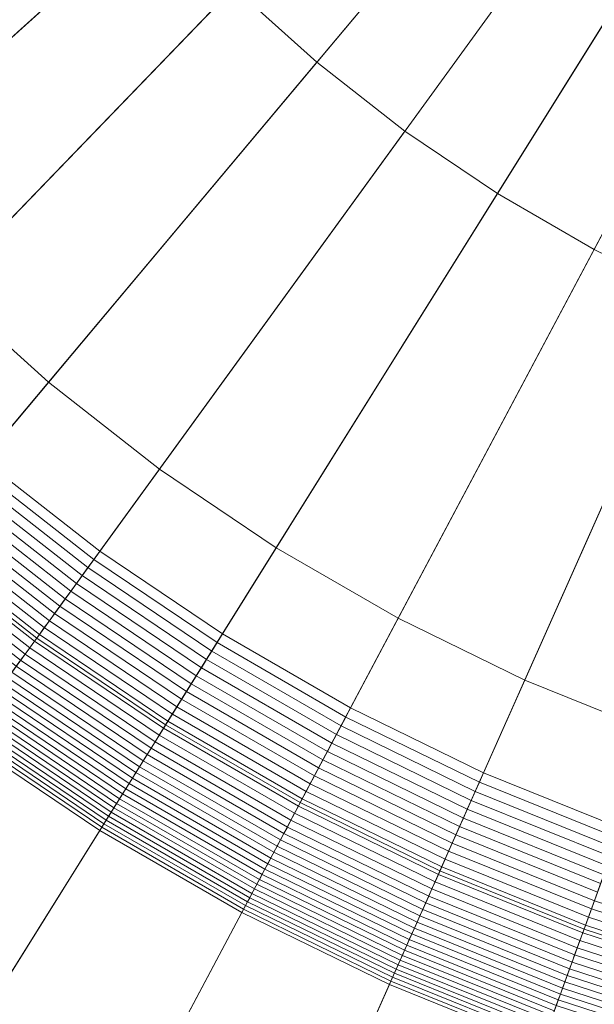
# Model space of a CAD drawing. Header units: millimetres. Extents: x -219 to 220, y -220 to 220.
# Tile 48 of 146: x -19 to -10, y -31 to -17. Entities that reach past the tile are written whole.
import ezdxf

# ---------------------------------------------------------------- set-up
doc = ezdxf.new("R2010")
doc.units = ezdxf.units.MM
doc.layers.add('LUCIDO_1', color=1, linetype='Continuous', lineweight=20, true_color=0xff0000)
doc.layers.add('Nessuna', color=7, linetype='Continuous', lineweight=9)

# ---------------------------------------------------------------- blocks, each defined once
blk = doc.blocks.new('Group-1')
at = {"layer": 'Nessuna', "color": 250, "linetype": 'Continuous', "lineweight": 20, "true_color": 0x444444, "transparency": 33554687}
for points in [[(0.392, -0.041, -69.941), (-27.32, -16.041, -69.941), (-26.137, -17.935, -69.941)], [(0.392, -0.041, -69.941), (-26.137, -17.935, -69.941), (-24.824, -19.742, -69.941)], [(0.392, -0.041, -69.941), (-24.824, -19.742, -69.941), (-23.388, -21.453, -69.941)], [(0.392, -0.041, -69.941), (-23.388, -21.453, -69.941), (-21.837, -23.06, -69.941)], [(0.392, -0.041, -69.941), (-21.837, -23.06, -69.941), (-20.177, -24.555, -69.941)], [(0.392, -0.041, -69.941), (-20.177, -24.555, -69.941), (-18.417, -25.93, -69.941)], [(0.392, -0.041, -69.941), (-18.417, -25.93, -69.941), (-16.565, -27.179, -69.941)], [(0.392, -0.041, -69.941), (-16.565, -27.179, -69.941), (-14.631, -28.295, -69.941)], [(0.392, -0.041, -69.941), (-14.631, -28.295, -69.941), (-12.623, -29.275, -69.941)], [(0.392, -0.041, -69.941), (-12.623, -29.275, -69.941), (-10.552, -30.111, -69.941)], [(0.392, -0.041, -69.941), (-10.552, -30.111, -69.941), (-8.428, -30.801, -69.941)], [(-22.46, -17.895, -77.941), (-23.65, -16.258, -77.941), (-13.701, -9.547, -77.941), (-13.004, -10.507, -77.941)], [(-21.159, -19.446, -77.941), (-22.46, -17.895, -77.941), (-13.004, -10.507, -77.941), (-12.241, -11.416, -77.941)], [(-19.753, -20.902, -77.941), (-21.159, -19.446, -77.941), (-12.241, -11.416, -77.941), (-11.417, -12.27, -77.941)], [(-18.249, -22.256, -77.941), (-19.753, -20.902, -77.941), (-11.417, -12.27, -77.941), (-10.535, -13.064, -77.941)], [(-16.653, -23.503, -77.941), (-18.249, -22.256, -77.941), (-10.535, -13.064, -77.941), (-9.6, -13.794, -77.941)], [(-14.975, -24.635, -77.941), (-16.653, -23.503, -77.941), (-9.6, -13.794, -77.941), (-8.616, -14.458, -77.941)], [(-13.222, -25.647, -77.941), (-14.975, -24.635, -77.941), (-8.616, -14.458, -77.941), (-7.589, -15.051, -77.941)], [(-11.403, -26.534, -77.941), (-13.222, -25.647, -77.941), (-7.589, -15.051, -77.941), (-6.522, -15.571, -77.941)], [(-9.526, -27.292, -77.941), (-11.403, -26.534, -77.941), (-6.522, -15.571, -77.941), (-5.422, -16.016, -77.941)], [(-20.177, -24.555, -74.941), (-21.837, -23.06, -74.941), (-19.753, -20.902, -77.941), (-18.249, -22.256, -77.941)], [(-18.417, -25.93, -74.941), (-20.177, -24.555, -74.941), (-18.249, -22.256, -77.941), (-16.653, -23.503, -77.941)], [(-16.565, -27.179, -74.941), (-18.417, -25.93, -74.941), (-16.653, -23.503, -77.941), (-14.975, -24.635, -77.941)], [(-18.417, -25.93, -69.941), (-20.177, -24.555, -69.941), (-20.177, -24.555, -74.941), (-18.417, -25.93, -74.941)], [(-14.631, -28.295, -74.941), (-16.565, -27.179, -74.941), (-14.975, -24.635, -77.941), (-13.222, -25.647, -77.941)], [(-12.623, -29.275, -74.941), (-14.631, -28.295, -74.941), (-13.222, -25.647, -77.941), (-11.403, -26.534, -77.941)], [(-16.565, -27.179, -69.941), (-18.417, -25.93, -69.941), (-18.417, -25.93, -74.941), (-16.565, -27.179, -74.941)], [(-10.552, -30.111, -74.941), (-12.623, -29.275, -74.941), (-11.403, -26.534, -77.941), (-9.526, -27.292, -77.941)], [(-14.631, -28.295, -69.941), (-16.565, -27.179, -69.941), (-16.565, -27.179, -74.941), (-14.631, -28.295, -74.941)], [(-8.428, -30.801, -74.941), (-10.552, -30.111, -74.941), (-9.526, -27.292, -77.941), (-7.601, -27.918, -77.941)], [(-12.623, -29.275, -69.941), (-14.631, -28.295, -69.941), (-14.631, -28.295, -74.941), (-12.623, -29.275, -74.941)], [(-10.552, -30.111, -69.941), (-12.623, -29.275, -69.941), (-12.623, -29.275, -74.941), (-10.552, -30.111, -74.941)], [(-8.428, -30.801, -69.941), (-10.552, -30.111, -69.941), (-10.552, -30.111, -74.941), (-8.428, -30.801, -74.941)]]:
    blk.add_3dface(points, dxfattribs=at)
at = {"layer": 'Nessuna', "color": 7, "linetype": 'Continuous', "lineweight": 9, "transparency": 33554687}
for points in [[(-31.128, -24.668, -97.712), (-32.769, -22.409, -97.712), (-18.676, -12.903, -97.712), (-17.732, -14.201, -97.712)], [(-17.732, -14.201, -92.712), (-18.676, -12.903, -92.712), (-24.86, -17.074, -86.722), (-23.61, -18.794, -86.722)], [(-29.333, -26.806, -97.712), (-31.128, -24.668, -97.712), (-17.732, -14.201, -97.712), (-16.7, -15.431, -97.712)], [(-16.7, -15.431, -92.712), (-17.732, -14.201, -92.712), (-23.61, -18.794, -86.722), (-22.243, -20.422, -86.722)], [(-27.394, -28.815, -97.712), (-29.333, -26.806, -97.712), (-16.7, -15.431, -97.712), (-15.585, -16.586, -97.712)], [(-15.585, -16.586, -92.712), (-16.7, -15.431, -92.712), (-22.243, -20.422, -86.722), (-20.766, -21.952, -86.722)], [(-25.319, -30.683, -97.712), (-27.394, -28.815, -97.712), (-15.585, -16.586, -97.712), (-14.392, -17.66, -97.712)], [(-14.392, -17.66, -92.712), (-15.585, -16.586, -92.712), (-20.766, -21.952, -86.722), (-19.187, -23.374, -86.722)], [(-14.392, -17.66, -97.712), (-15.585, -16.586, -97.712), (-15.585, -16.586, -92.712), (-14.392, -17.66, -92.712)], [(-23.119, -32.402, -97.712), (-25.319, -30.683, -97.712), (-14.392, -17.66, -97.712), (-13.127, -18.649, -97.712)], [(-13.127, -18.649, -92.712), (-14.392, -17.66, -92.712), (-19.187, -23.374, -86.722), (-17.511, -24.683, -86.722)], [(-13.127, -18.649, -97.712), (-14.392, -17.66, -97.712), (-14.392, -17.66, -92.712), (-13.127, -18.649, -92.712)], [(-20.804, -33.963, -97.712), (-23.119, -32.402, -97.712), (-13.127, -18.649, -97.712), (-11.796, -19.546, -97.712)], [(-11.796, -19.546, -92.712), (-13.127, -18.649, -92.712), (-17.511, -24.683, -86.722), (-15.749, -25.872, -86.722)], [(-11.796, -19.546, -97.712), (-13.127, -18.649, -97.712), (-13.127, -18.649, -92.712), (-11.796, -19.546, -92.712)], [(-18.387, -35.359, -97.712), (-20.804, -33.963, -97.712), (-11.796, -19.546, -97.712), (-10.406, -20.349, -97.712)], [(-10.406, -20.349, -92.712), (-11.796, -19.546, -92.712), (-15.749, -25.872, -86.722), (-13.907, -26.935, -86.722)], [(-10.406, -20.349, -97.712), (-11.796, -19.546, -97.712), (-11.796, -19.546, -92.712), (-10.406, -20.349, -92.712)], [(-15.877, -36.583, -97.712), (-18.387, -35.359, -97.712), (-10.406, -20.349, -97.712), (-8.963, -21.053, -97.712)], [(-8.963, -21.053, -92.712), (-10.406, -20.349, -92.712), (-13.907, -26.935, -86.722), (-11.997, -27.867, -86.722)], [(-8.963, -21.053, -97.712), (-10.406, -20.349, -97.712), (-10.406, -20.349, -92.712), (-8.963, -21.053, -92.712)], [(-13.288, -37.629, -97.712), (-15.877, -36.583, -97.712), (-8.963, -21.053, -97.712), (-7.474, -21.654, -97.712)], [(-7.474, -21.654, -92.712), (-8.963, -21.053, -92.712), (-11.997, -27.867, -86.722), (-10.025, -28.663, -86.722)], [(-10.633, -38.492, -97.712), (-13.288, -37.629, -97.712), (-7.474, -21.654, -97.712), (-5.947, -22.15, -97.712)], [(-7.924, -39.167, -97.712), (-10.633, -38.492, -97.712), (-5.947, -22.15, -97.712), (-4.39, -22.539, -97.712)], [(-17.511, -24.683, -86.722), (-19.187, -23.374, -86.722), (-19.281, -23.487, -86.602), (-17.597, -24.802, -86.602)], [(-17.682, -24.919, -86.479), (-19.374, -23.597, -86.479), (-19.465, -23.706, -86.354), (-17.766, -25.034, -86.354)], [(-17.597, -24.802, -86.602), (-19.281, -23.487, -86.602), (-19.374, -23.597, -86.479), (-17.682, -24.919, -86.479)], [(-17.766, -25.034, -86.354), (-19.465, -23.706, -86.354), (-19.555, -23.813, -86.226), (-17.848, -25.147, -86.226)], [(-17.848, -25.147, -86.226), (-19.555, -23.813, -86.226), (-19.643, -23.918, -86.095), (-17.928, -25.258, -86.095)], [(-18.008, -25.367, -85.961), (-19.729, -24.021, -85.961), (-19.814, -24.123, -85.825), (-18.085, -25.473, -85.825)], [(-17.928, -25.258, -86.095), (-19.643, -23.918, -86.095), (-19.729, -24.021, -85.961), (-18.008, -25.367, -85.961)], [(-18.085, -25.473, -85.825), (-19.814, -24.123, -85.825), (-19.898, -24.222, -85.687), (-18.161, -25.578, -85.687)], [(-18.236, -25.681, -85.546), (-19.979, -24.319, -85.546), (-20.059, -24.414, -85.403), (-18.309, -25.781, -85.403)], [(-18.161, -25.578, -85.687), (-19.898, -24.222, -85.687), (-19.979, -24.319, -85.546), (-18.236, -25.681, -85.546)], [(-18.309, -25.781, -85.403), (-20.059, -24.414, -85.403), (-20.137, -24.507, -85.257), (-18.38, -25.88, -85.257)], [(-18.45, -25.976, -85.109), (-20.213, -24.598, -85.109), (-20.288, -24.687, -84.959), (-18.518, -26.069, -84.959)], [(-18.38, -25.88, -85.257), (-20.137, -24.507, -85.257), (-20.213, -24.598, -85.109), (-18.45, -25.976, -85.109)], [(-18.518, -26.069, -84.959), (-20.288, -24.687, -84.959), (-20.36, -24.773, -84.807), (-18.585, -26.161, -84.807)], [(-15.749, -25.872, -86.722), (-17.511, -24.683, -86.722), (-17.597, -24.802, -86.602), (-15.826, -25.996, -86.602)], [(-18.649, -26.25, -84.652), (-20.431, -24.858, -84.652), (-20.5, -24.94, -84.496), (-18.712, -26.336, -84.496)], [(-18.585, -26.161, -84.807), (-20.36, -24.773, -84.807), (-20.431, -24.858, -84.652), (-18.649, -26.25, -84.652)], [(-15.826, -25.996, -86.602), (-17.597, -24.802, -86.602), (-17.682, -24.919, -86.479), (-15.903, -26.119, -86.479)], [(-15.903, -26.119, -86.479), (-17.682, -24.919, -86.479), (-17.766, -25.034, -86.354), (-15.978, -26.239, -86.354)], [(-16.052, -26.358, -86.226), (-17.848, -25.147, -86.226), (-17.928, -25.258, -86.095), (-16.125, -26.474, -86.095)], [(-15.978, -26.239, -86.354), (-17.766, -25.034, -86.354), (-17.848, -25.147, -86.226), (-16.052, -26.358, -86.226)], [(-16.125, -26.474, -86.095), (-17.928, -25.258, -86.095), (-18.008, -25.367, -85.961), (-16.196, -26.588, -85.961)], [(-16.196, -26.588, -85.961), (-18.008, -25.367, -85.961), (-18.085, -25.473, -85.825), (-16.266, -26.7, -85.825)], [(-16.335, -26.81, -85.687), (-18.161, -25.578, -85.687), (-18.236, -25.681, -85.546), (-16.402, -26.918, -85.546)], [(-16.266, -26.7, -85.825), (-18.085, -25.473, -85.825), (-18.161, -25.578, -85.687), (-16.335, -26.81, -85.687)], [(-16.402, -26.918, -85.546), (-18.236, -25.681, -85.546), (-18.309, -25.781, -85.403), (-16.468, -27.023, -85.403)], [(-16.532, -27.126, -85.257), (-18.38, -25.88, -85.257), (-18.45, -25.976, -85.109), (-16.595, -27.227, -85.109)], [(-16.468, -27.023, -85.403), (-18.309, -25.781, -85.403), (-18.38, -25.88, -85.257), (-16.532, -27.126, -85.257)], [(-13.907, -26.935, -86.722), (-15.749, -25.872, -86.722), (-15.826, -25.996, -86.602), (-13.976, -27.065, -86.602)], [(-16.595, -27.227, -85.109), (-18.45, -25.976, -85.109), (-18.518, -26.069, -84.959), (-16.657, -27.325, -84.959)], [(-13.976, -27.065, -86.602), (-15.826, -25.996, -86.602), (-15.903, -26.119, -86.479), (-14.044, -27.192, -86.479)], [(-16.716, -27.421, -84.807), (-18.585, -26.161, -84.807), (-18.649, -26.25, -84.652), (-16.775, -27.514, -84.652)], [(-16.657, -27.325, -84.959), (-18.518, -26.069, -84.959), (-18.585, -26.161, -84.807), (-16.716, -27.421, -84.807)], [(-14.044, -27.192, -86.479), (-15.903, -26.119, -86.479), (-15.978, -26.239, -86.354), (-14.111, -27.318, -86.354)], [(-16.775, -27.514, -84.652), (-18.649, -26.25, -84.652), (-18.712, -26.336, -84.496), (-16.831, -27.605, -84.496)], [(-14.111, -27.318, -86.354), (-15.978, -26.239, -86.354), (-16.052, -26.358, -86.226), (-14.176, -27.441, -86.226)], [(-16.887, -27.693, -84.337), (-18.773, -26.421, -84.337), (-18.833, -26.502, -84.177), (-16.94, -27.779, -84.177)], [(-16.831, -27.605, -84.496), (-18.712, -26.336, -84.496), (-18.773, -26.421, -84.337), (-16.887, -27.693, -84.337)], [(-14.176, -27.441, -86.226), (-16.052, -26.358, -86.226), (-16.125, -26.474, -86.095), (-14.241, -27.562, -86.095)], [(-16.992, -27.862, -84.015), (-18.89, -26.582, -84.015), (-18.946, -26.658, -83.851), (-17.042, -27.943, -83.851)], [(-16.94, -27.779, -84.177), (-18.833, -26.502, -84.177), (-18.89, -26.582, -84.015), (-16.992, -27.862, -84.015)], [(-14.241, -27.562, -86.095), (-16.125, -26.474, -86.095), (-16.196, -26.588, -85.961), (-14.304, -27.681, -85.961)], [(-17.042, -27.943, -83.851), (-18.946, -26.658, -83.851), (-19, -26.733, -83.685), (-17.091, -28.02, -83.685)], [(-14.366, -27.797, -85.825), (-16.266, -26.7, -85.825), (-16.335, -26.81, -85.687), (-14.427, -27.912, -85.687)], [(-14.304, -27.681, -85.961), (-16.196, -26.588, -85.961), (-16.266, -26.7, -85.825), (-14.366, -27.797, -85.825)], [(-17.138, -28.096, -83.517), (-19.052, -26.804, -83.517), (-19.103, -26.874, -83.348), (-17.183, -28.168, -83.348)], [(-17.091, -28.02, -83.685), (-19, -26.733, -83.685), (-19.052, -26.804, -83.517), (-17.138, -28.096, -83.517)], [(-14.427, -27.912, -85.687), (-16.335, -26.81, -85.687), (-16.402, -26.918, -85.546), (-14.486, -28.024, -85.546)], [(-17.269, -28.305, -83.005), (-19.197, -27.004, -83.005), (-19.242, -27.065, -82.831), (-17.309, -28.369, -82.831)], [(-17.227, -28.238, -83.177), (-19.151, -26.94, -83.177), (-19.197, -27.004, -83.005), (-17.269, -28.305, -83.005)], [(-17.183, -28.168, -83.348), (-19.103, -26.874, -83.348), (-19.151, -26.94, -83.177), (-17.227, -28.238, -83.177)], [(-14.486, -28.024, -85.546), (-16.402, -26.918, -85.546), (-16.468, -27.023, -85.403), (-14.545, -28.134, -85.403)], [(-11.997, -27.867, -86.722), (-13.907, -26.935, -86.722), (-13.976, -27.065, -86.602), (-12.056, -28.001, -86.602)], [(-17.347, -28.43, -82.656), (-19.284, -27.124, -82.656), (-19.325, -27.18, -82.479), (-17.384, -28.489, -82.479)], [(-17.309, -28.369, -82.831), (-19.242, -27.065, -82.831), (-19.284, -27.124, -82.656), (-17.347, -28.43, -82.656)], [(-14.602, -28.241, -85.257), (-16.532, -27.126, -85.257), (-16.595, -27.227, -85.109), (-14.657, -28.345, -85.109)], [(-14.545, -28.134, -85.403), (-16.468, -27.023, -85.403), (-16.532, -27.126, -85.257), (-14.602, -28.241, -85.257)], [(-12.056, -28.001, -86.602), (-13.976, -27.065, -86.602), (-14.044, -27.192, -86.479), (-12.115, -28.133, -86.479)], [(-17.452, -28.598, -82.122), (-19.4, -27.283, -82.122), (-19.435, -27.331, -81.942), (-17.483, -28.648, -81.942)], [(-17.419, -28.545, -82.301), (-19.364, -27.233, -82.301), (-19.4, -27.283, -82.122), (-17.452, -28.598, -82.122)], [(-17.384, -28.489, -82.479), (-19.325, -27.18, -82.479), (-19.364, -27.233, -82.301), (-17.419, -28.545, -82.301)], [(-14.657, -28.345, -85.109), (-16.595, -27.227, -85.109), (-16.657, -27.325, -84.959), (-14.712, -28.448, -84.959)], [(-12.115, -28.133, -86.479), (-14.044, -27.192, -86.479), (-14.111, -27.318, -86.354), (-12.173, -28.263, -86.354)], [(-17.512, -28.695, -81.761), (-19.468, -27.376, -81.761), (-21.214, -29.78, -71.709), (-19.087, -31.215, -71.709)], [(-17.483, -28.648, -81.942), (-19.435, -27.331, -81.942), (-19.468, -27.376, -81.761), (-17.512, -28.695, -81.761)], [(-14.765, -28.547, -84.807), (-16.716, -27.421, -84.807), (-16.775, -27.514, -84.652), (-14.816, -28.645, -84.652)], [(-14.712, -28.448, -84.959), (-16.657, -27.325, -84.959), (-16.716, -27.421, -84.807), (-14.765, -28.547, -84.807)], [(-12.173, -28.263, -86.354), (-14.111, -27.318, -86.354), (-14.176, -27.441, -86.226), (-12.23, -28.39, -86.226)], [(-14.816, -28.645, -84.652), (-16.775, -27.514, -84.652), (-16.831, -27.605, -84.496), (-14.867, -28.739, -84.496)], [(-12.285, -28.516, -86.095), (-14.241, -27.562, -86.095), (-14.304, -27.681, -85.961), (-12.34, -28.639, -85.961)], [(-12.23, -28.39, -86.226), (-14.176, -27.441, -86.226), (-14.241, -27.562, -86.095), (-12.285, -28.516, -86.095)], [(-14.916, -28.831, -84.337), (-16.887, -27.693, -84.337), (-16.94, -27.779, -84.177), (-14.963, -28.92, -84.177)], [(-14.867, -28.739, -84.496), (-16.831, -27.605, -84.496), (-16.887, -27.693, -84.337), (-14.916, -28.831, -84.337)], [(-12.34, -28.639, -85.961), (-14.304, -27.681, -85.961), (-14.366, -27.797, -85.825), (-12.394, -28.759, -85.825)], [(-14.963, -28.92, -84.177), (-16.94, -27.779, -84.177), (-16.992, -27.862, -84.015), (-15.009, -29.007, -84.015)], [(-12.394, -28.759, -85.825), (-14.366, -27.797, -85.825), (-14.427, -27.912, -85.687), (-12.447, -28.878, -85.687)], [(-15.054, -29.091, -83.851), (-17.042, -27.943, -83.851), (-17.091, -28.02, -83.685), (-15.097, -29.172, -83.685)], [(-15.009, -29.007, -84.015), (-16.992, -27.862, -84.015), (-17.042, -27.943, -83.851), (-15.054, -29.091, -83.851)], [(-12.447, -28.878, -85.687), (-14.427, -27.912, -85.687), (-14.486, -28.024, -85.546), (-12.498, -28.994, -85.546)], [(-10.076, -28.801, -86.602), (-12.056, -28.001, -86.602), (-12.115, -28.133, -86.479), (-10.125, -28.937, -86.479)], [(-10.025, -28.663, -86.722), (-11.997, -27.867, -86.722), (-12.056, -28.001, -86.602), (-10.076, -28.801, -86.602)], [(-15.138, -29.25, -83.517), (-17.138, -28.096, -83.517), (-17.183, -28.168, -83.348), (-15.179, -29.326, -83.348)], [(-15.097, -29.172, -83.685), (-17.091, -28.02, -83.685), (-17.138, -28.096, -83.517), (-15.138, -29.25, -83.517)], [(-12.549, -29.107, -85.403), (-14.545, -28.134, -85.403), (-14.602, -28.241, -85.257), (-12.598, -29.218, -85.257)], [(-12.498, -28.994, -85.546), (-14.486, -28.024, -85.546), (-14.545, -28.134, -85.403), (-12.549, -29.107, -85.403)], [(-10.125, -28.937, -86.479), (-12.115, -28.133, -86.479), (-12.173, -28.263, -86.354), (-10.174, -29.07, -86.354)], [(-15.217, -29.398, -83.177), (-17.227, -28.238, -83.177), (-17.269, -28.305, -83.005), (-15.254, -29.468, -83.005)], [(-15.179, -29.326, -83.348), (-17.183, -28.168, -83.348), (-17.227, -28.238, -83.177), (-15.217, -29.398, -83.177)], [(-12.598, -29.218, -85.257), (-14.602, -28.241, -85.257), (-14.657, -28.345, -85.109), (-12.646, -29.326, -85.109)], [(-10.174, -29.07, -86.354), (-12.173, -28.263, -86.354), (-12.23, -28.39, -86.226), (-10.221, -29.202, -86.226)], [(-15.29, -29.535, -82.831), (-17.309, -28.369, -82.831), (-17.347, -28.43, -82.656), (-15.324, -29.599, -82.656)], [(-15.254, -29.468, -83.005), (-17.269, -28.305, -83.005), (-17.309, -28.369, -82.831), (-15.29, -29.535, -82.831)], [(-12.646, -29.326, -85.109), (-14.657, -28.345, -85.109), (-14.712, -28.448, -84.959), (-12.693, -29.432, -84.959)], [(-10.221, -29.202, -86.226), (-12.23, -28.39, -86.226), (-12.285, -28.516, -86.095), (-10.268, -29.331, -86.095)], [(-15.387, -29.718, -82.301), (-17.419, -28.545, -82.301), (-17.452, -28.598, -82.122), (-15.416, -29.773, -82.122)], [(-15.356, -29.66, -82.479), (-17.384, -28.489, -82.479), (-17.419, -28.545, -82.301), (-15.387, -29.718, -82.301)], [(-15.324, -29.599, -82.656), (-17.347, -28.43, -82.656), (-17.384, -28.489, -82.479), (-15.356, -29.66, -82.479)], [(-12.739, -29.535, -84.807), (-14.765, -28.547, -84.807), (-14.816, -28.645, -84.652), (-12.784, -29.636, -84.652)], [(-12.693, -29.432, -84.959), (-14.712, -28.448, -84.959), (-14.765, -28.547, -84.807), (-12.739, -29.535, -84.807)], [(-10.268, -29.331, -86.095), (-12.285, -28.516, -86.095), (-12.34, -28.639, -85.961), (-10.314, -29.457, -85.961)], [(-15.47, -29.874, -81.761), (-17.512, -28.695, -81.761), (-19.087, -31.215, -71.709), (-16.865, -32.498, -71.709)], [(-15.444, -29.825, -81.942), (-17.483, -28.648, -81.942), (-17.512, -28.695, -81.761), (-15.47, -29.874, -81.761)], [(-15.416, -29.773, -82.122), (-17.452, -28.598, -82.122), (-17.483, -28.648, -81.942), (-15.444, -29.825, -81.942)], [(-12.784, -29.636, -84.652), (-14.816, -28.645, -84.652), (-14.867, -28.739, -84.496), (-12.828, -29.734, -84.496)], [(-10.314, -29.457, -85.961), (-12.34, -28.639, -85.961), (-12.394, -28.759, -85.825), (-10.359, -29.581, -85.825)], [(-12.87, -29.829, -84.337), (-14.916, -28.831, -84.337), (-14.963, -28.92, -84.177), (-12.911, -29.921, -84.177)], [(-12.828, -29.734, -84.496), (-14.867, -28.739, -84.496), (-14.916, -28.831, -84.337), (-12.87, -29.829, -84.337)], [(-10.359, -29.581, -85.825), (-12.394, -28.759, -85.825), (-12.447, -28.878, -85.687), (-10.404, -29.703, -85.687)], [(-12.911, -29.921, -84.177), (-14.963, -28.92, -84.177), (-15.009, -29.007, -84.015), (-12.951, -30.011, -84.015)], [(-10.404, -29.703, -85.687), (-12.447, -28.878, -85.687), (-12.498, -28.994, -85.546), (-10.447, -29.822, -85.546)], [(-12.99, -30.098, -83.851), (-15.054, -29.091, -83.851), (-15.097, -29.172, -83.685), (-13.027, -30.181, -83.685)], [(-12.951, -30.011, -84.015), (-15.009, -29.007, -84.015), (-15.054, -29.091, -83.851), (-12.99, -30.098, -83.851)], [(-10.49, -29.939, -85.403), (-12.549, -29.107, -85.403), (-12.598, -29.218, -85.257), (-10.531, -30.053, -85.257)], [(-10.447, -29.822, -85.546), (-12.498, -28.994, -85.546), (-12.549, -29.107, -85.403), (-10.49, -29.939, -85.403)], [(-13.063, -30.262, -83.517), (-15.138, -29.25, -83.517), (-15.179, -29.326, -83.348), (-13.098, -30.34, -83.348)], [(-13.027, -30.181, -83.685), (-15.097, -29.172, -83.685), (-15.138, -29.25, -83.517), (-13.063, -30.262, -83.517)], [(-10.531, -30.053, -85.257), (-12.598, -29.218, -85.257), (-12.646, -29.326, -85.109), (-10.572, -30.165, -85.109)], [(-13.131, -30.416, -83.177), (-15.217, -29.398, -83.177), (-15.254, -29.468, -83.005), (-13.163, -30.488, -83.005)], [(-13.098, -30.34, -83.348), (-15.179, -29.326, -83.348), (-15.217, -29.398, -83.177), (-13.131, -30.416, -83.177)], [(-10.572, -30.165, -85.109), (-12.646, -29.326, -85.109), (-12.693, -29.432, -84.959), (-10.611, -30.273, -84.959)], [(-13.194, -30.557, -82.831), (-15.29, -29.535, -82.831), (-15.324, -29.599, -82.656), (-13.224, -30.623, -82.656)], [(-13.163, -30.488, -83.005), (-15.254, -29.468, -83.005), (-15.29, -29.535, -82.831), (-13.194, -30.557, -82.831)], [(-10.65, -30.38, -84.807), (-12.739, -29.535, -84.807), (-12.784, -29.636, -84.652), (-10.688, -30.483, -84.652)], [(-10.611, -30.273, -84.959), (-12.693, -29.432, -84.959), (-12.739, -29.535, -84.807), (-10.65, -30.38, -84.807)], [(-13.252, -30.686, -82.479), (-15.356, -29.66, -82.479), (-15.387, -29.718, -82.301), (-13.278, -30.746, -82.301)], [(-13.224, -30.623, -82.656), (-15.324, -29.599, -82.656), (-15.356, -29.66, -82.479), (-13.252, -30.686, -82.479)], [(-10.688, -30.483, -84.652), (-12.784, -29.636, -84.652), (-12.828, -29.734, -84.496), (-10.724, -30.584, -84.496)], [(-13.328, -30.857, -81.942), (-15.444, -29.825, -81.942), (-15.47, -29.874, -81.761), (-13.35, -30.908, -81.761)], [(-13.304, -30.803, -82.122), (-15.416, -29.773, -82.122), (-15.444, -29.825, -81.942), (-13.328, -30.857, -81.942)], [(-13.278, -30.746, -82.301), (-15.387, -29.718, -82.301), (-15.416, -29.773, -82.122), (-13.304, -30.803, -82.122)], [(-10.76, -30.681, -84.337), (-12.87, -29.829, -84.337), (-12.911, -29.921, -84.177), (-10.794, -30.776, -84.177)], [(-10.724, -30.584, -84.496), (-12.828, -29.734, -84.496), (-12.87, -29.829, -84.337), (-10.76, -30.681, -84.337)], [(-8.343, -30.506, -85.546), (-10.447, -29.822, -85.546), (-10.49, -29.939, -85.403), (-8.378, -30.625, -85.403)], [(-8.308, -30.384, -85.687), (-10.404, -29.703, -85.687), (-10.447, -29.822, -85.546), (-8.343, -30.506, -85.546)], [(-13.35, -30.908, -81.761), (-15.47, -29.874, -81.761), (-16.865, -32.498, -71.709), (-14.559, -33.623, -71.709)], [(-10.794, -30.776, -84.177), (-12.911, -29.921, -84.177), (-12.951, -30.011, -84.015), (-10.828, -30.869, -84.015)], [(-8.378, -30.625, -85.403), (-10.49, -29.939, -85.403), (-10.531, -30.053, -85.257), (-8.411, -30.742, -85.257)], [(-10.86, -30.958, -83.851), (-12.99, -30.098, -83.851), (-13.027, -30.181, -83.685), (-10.892, -31.044, -83.685)], [(-10.828, -30.869, -84.015), (-12.951, -30.011, -84.015), (-12.99, -30.098, -83.851), (-10.86, -30.958, -83.851)], [(-8.411, -30.742, -85.257), (-10.531, -30.053, -85.257), (-10.572, -30.165, -85.109), (-8.444, -30.856, -85.109)], [(-10.922, -31.127, -83.517), (-13.063, -30.262, -83.517), (-13.098, -30.34, -83.348), (-10.951, -31.208, -83.348)], [(-10.892, -31.044, -83.685), (-13.027, -30.181, -83.685), (-13.063, -30.262, -83.517), (-10.922, -31.127, -83.517)], [(-8.444, -30.856, -85.109), (-10.572, -30.165, -85.109), (-10.611, -30.273, -84.959), (-8.476, -30.967, -84.959)], [(-10.951, -31.208, -83.348), (-13.098, -30.34, -83.348), (-13.131, -30.416, -83.177), (-10.98, -31.285, -83.177)], [(-8.507, -31.076, -84.807), (-10.65, -30.38, -84.807), (-10.688, -30.483, -84.652), (-8.537, -31.182, -84.652)], [(-8.476, -30.967, -84.959), (-10.611, -30.273, -84.959), (-10.65, -30.38, -84.807), (-8.507, -31.076, -84.807)], [(-11.007, -31.359, -83.005), (-13.163, -30.488, -83.005), (-13.194, -30.557, -82.831), (-11.032, -31.43, -82.831)], [(-10.98, -31.285, -83.177), (-13.131, -30.416, -83.177), (-13.163, -30.488, -83.005), (-11.007, -31.359, -83.005)], [(-8.537, -31.182, -84.652), (-10.688, -30.483, -84.652), (-10.724, -30.584, -84.496), (-8.567, -31.285, -84.496)], [(-11.081, -31.563, -82.479), (-13.252, -30.686, -82.479), (-13.278, -30.746, -82.301), (-11.103, -31.625, -82.301)], [(-11.057, -31.498, -82.656), (-13.224, -30.623, -82.656), (-13.252, -30.686, -82.479), (-11.081, -31.563, -82.479)], [(-11.032, -31.43, -82.831), (-13.194, -30.557, -82.831), (-13.224, -30.623, -82.656), (-11.057, -31.498, -82.656)], [(-8.595, -31.385, -84.337), (-10.76, -30.681, -84.337), (-10.794, -30.776, -84.177), (-8.623, -31.482, -84.177)], [(-8.567, -31.285, -84.496), (-10.724, -30.584, -84.496), (-10.76, -30.681, -84.337), (-8.595, -31.385, -84.337)], [(-11.125, -31.684, -82.122), (-13.304, -30.803, -82.122), (-13.328, -30.857, -81.942), (-11.145, -31.739, -81.942)], [(-11.103, -31.625, -82.301), (-13.278, -30.746, -82.301), (-13.304, -30.803, -82.122), (-11.125, -31.684, -82.122)], [(-8.623, -31.482, -84.177), (-10.794, -30.776, -84.177), (-10.828, -30.869, -84.015), (-8.65, -31.576, -84.015)], [(-11.164, -31.791, -81.761), (-13.35, -30.908, -81.761), (-14.559, -33.623, -71.709), (-12.18, -34.584, -71.709)], [(-11.145, -31.739, -81.942), (-13.328, -30.857, -81.942), (-13.35, -30.908, -81.761), (-11.164, -31.791, -81.761)], [(-8.676, -31.667, -83.851), (-10.86, -30.958, -83.851), (-10.892, -31.044, -83.685), (-8.702, -31.756, -83.685)], [(-8.65, -31.576, -84.015), (-10.828, -30.869, -84.015), (-10.86, -30.958, -83.851), (-8.676, -31.667, -83.851)], [(-8.702, -31.756, -83.685), (-10.892, -31.044, -83.685), (-10.922, -31.127, -83.517), (-8.726, -31.841, -83.517)], [(-8.726, -31.841, -83.517), (-10.922, -31.127, -83.517), (-10.951, -31.208, -83.348), (-8.75, -31.923, -83.348)]]:
    blk.add_3dface(points, dxfattribs=at)

msp = doc.modelspace()

# ---------------------------------------------------------------- block references
at = {"layer": 'LUCIDO_1', "color": 7, "transparency": 33554687}
msp.add_blockref('Group-1', (0, 0), dxfattribs=at)

doc.saveas('drawing.dxf')
